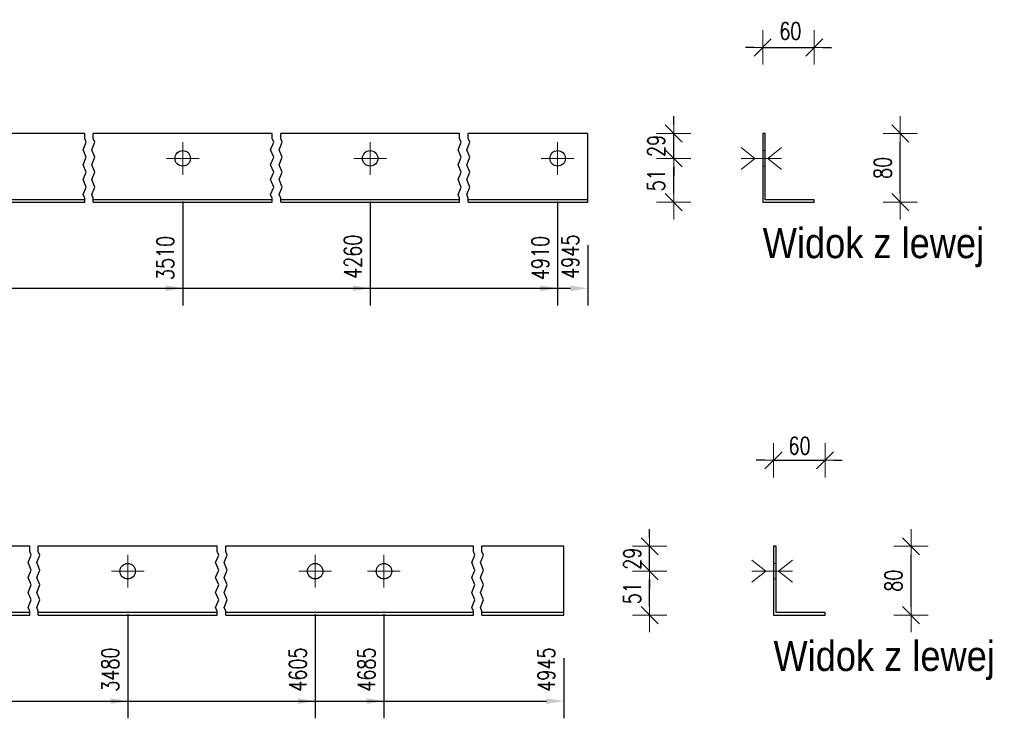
# Model space of a CAD drawing. Header units: millimetres. Extents: x -134 to 978, y 9358 to 10027.
# Tile 25 of 44: x 303 to 418, y 9798 to 9880. Entities that reach past the tile are written whole.
import ezdxf

# ---------------------------------------------------------------- set-up
doc = ezdxf.new("R2010")
doc.units = ezdxf.units.MM
doc.header["$LTSCALE"] = 10
doc.linetypes.add('HIDDEN', pattern=[0.375, 0.25, -0.125])
doc.linetypes.add('MITTE', pattern=[2, 1.25, -0.25, 0.25, -0.25])
doc.layers.get('Defpoints').update_dxf_attribs({"color": 1})
for name, color, linetype, lineweight in [('PS_Bolt', 4, 'Continuous', 13), ('PS_DIM', 4, 'Continuous', 13), ('PS_Hidden', 2, 'HIDDEN', 9), ('PS_Mid', 5, 'MITTE', 15), ('PS_Shape', 161, 'Continuous', 30), ('PS_SOLID', 7, 'Continuous', 30), ('PS_TEXT', 3, 'Continuous', 18)]:
    doc.layers.add(name, color=color, linetype=linetype, lineweight=lineweight)
doc.styles.add('gil', font='txt', dxfattribs={"width": 0.9})
doc.styles.add('simplex', font='simplex.shx', dxfattribs={"width": 0.75})
doc.dimstyles.new('1_10_GŁ_DS1-LS10', dxfattribs={"dimtxt": 2, "dimasz": 2, "dimexe": 2, "dimexo": 5, "dimgap": 1, "dimtad": 1, "dimjust": 4, "dimdec": 0, "dimlfac": 10, "dimtxsty": 'simplex', "dimblk1": 'NONE', "dimsah": 1, "dimcen": 2, "dimclrd": 256, "dimclre": 256, "dimclrt": 3, "dimadec": 1, "dimazin": 0, "dimtfac": 1, "dimtdec": 0, "dimtmove": 2, "dimatfit": 3, "dimfxl": 1, "dimarcsym": 0})
doc.dimstyles.new('1_10_PRZ_DS1-LS10', dxfattribs={"dimtxt": 2, "dimasz": 1, "dimexe": 2, "dimexo": 5, "dimgap": 1, "dimtad": 1, "dimdec": 0, "dimlfac": 10, "dimtxsty": 'simplex', "dimblk": 'dimznak', "dimcen": 2, "dimse1": 1, "dimse2": 1, "dimclrt": 3, "dimadec": 1, "dimazin": 0, "dimtfac": 1, "dimtdec": 0, "dimtix": 1, "dimtmove": 2, "dimatfit": 3, "dimldrblk": 'dim-grot', "dimfxl": 1, "dimarcsym": 0})

# ---------------------------------------------------------------- blocks, each defined once
blk = doc.blocks.new('*D178')
at = {"layer": 'Defpoints', "color": 0, "transparency": 16777216}
for p in [(322.4, 9863.54), (206.3, 9858.44), (322.4, 9848.44)]:
    blk.add_point(p, dxfattribs=at)
at = {"layer": 'PS_DIM', "lineweight": -2, "transparency": 16777216}
for p, q in [((322.4, 9858.54), (322.4, 9846.44)), ((206.3, 9853.44), (206.3, 9846.44)), ((206.3, 9848.44), (320.4, 9848.44))]:
    blk.add_line(p, q, dxfattribs=at)
at = {"layer": 'PS_DIM', "transparency": 16777216}
blk.add_solid([(320.4, 9848.77), (320.4, 9848.11), (322.4, 9848.44)], dxfattribs=at)
at = {"layer": 'PS_DIM', "color": 3, "transparency": 16777216, "insert": (320.38, 9851.96), "char_height": 2, "attachment_point": 5, "rotation": 90, "style": 'simplex'}
blk.add_mtext('3510', dxfattribs=at)
blk = doc.blocks.new('_None')
blk = doc.blocks.new('*D179')
at = {"layer": 'Defpoints', "color": 0, "transparency": 16777216}
for p in [(344.2, 9863.54), (206.3, 9858.44), (344.2, 9848.44)]:
    blk.add_point(p, dxfattribs=at)
at = {"layer": 'PS_DIM', "lineweight": -2, "transparency": 16777216}
for p, q in [((344.2, 9858.54), (344.2, 9846.44)), ((206.3, 9853.44), (206.3, 9846.44)), ((206.3, 9848.44), (342.2, 9848.44))]:
    blk.add_line(p, q, dxfattribs=at)
at = {"layer": 'PS_DIM', "transparency": 16777216}
blk.add_solid([(342.2, 9848.77), (342.2, 9848.11), (344.2, 9848.44)], dxfattribs=at)
at = {"layer": 'PS_DIM', "color": 3, "transparency": 16777216, "insert": (342.18, 9852.1), "char_height": 2, "attachment_point": 5, "rotation": 90, "style": 'simplex'}
blk.add_mtext('4260', dxfattribs=at)
blk = doc.blocks.new('*D180')
at = {"layer": 'Defpoints', "color": 0, "transparency": 16777216}
for p in [(366, 9863.54), (206.3, 9858.44), (366, 9848.44)]:
    blk.add_point(p, dxfattribs=at)
at = {"layer": 'PS_DIM', "lineweight": -2, "transparency": 16777216}
for p, q in [((366, 9858.54), (366, 9846.44)), ((206.3, 9853.44), (206.3, 9846.44)), ((206.3, 9848.44), (364, 9848.44))]:
    blk.add_line(p, q, dxfattribs=at)
at = {"layer": 'PS_DIM', "transparency": 16777216}
blk.add_solid([(364, 9848.77), (364, 9848.11), (366, 9848.44)], dxfattribs=at)
at = {"layer": 'PS_DIM', "color": 3, "transparency": 16777216, "insert": (363.98, 9851.96), "char_height": 2, "attachment_point": 5, "rotation": 90, "style": 'simplex'}
blk.add_mtext('4910', dxfattribs=at)
blk = doc.blocks.new('*D181')
at = {"layer": 'Defpoints', "color": 0, "transparency": 16777216}
for p in [(206.3, 9858.44), (369.5, 9858.44), (369.5, 9848.44)]:
    blk.add_point(p, dxfattribs=at)
at = {"layer": 'PS_DIM', "lineweight": -2, "transparency": 16777216}
for p, q in [((206.3, 9853.44), (206.3, 9846.44)), ((369.5, 9853.44), (369.5, 9846.44)), ((206.3, 9848.44), (367.5, 9848.44))]:
    blk.add_line(p, q, dxfattribs=at)
at = {"layer": 'PS_DIM', "transparency": 16777216}
blk.add_solid([(367.5, 9848.77), (367.5, 9848.11), (369.5, 9848.44)], dxfattribs=at)
at = {"layer": 'PS_DIM', "color": 3, "transparency": 16777216, "insert": (367.48, 9852.1), "char_height": 2, "attachment_point": 5, "rotation": 90, "style": 'simplex'}
blk.add_mtext('4945', dxfattribs=at)
blk = doc.blocks.new('dimznak')
at = {"color": 0}
for points in [[(0, 2), (0, -2)], [(-2, 0), (2, 0)]]:
    blk.add_lwpolyline(points, dxfattribs=at)
at = {"color": 2}
blk.add_lwpolyline([(1, 1), (-1, -1)], dxfattribs=at)
blk = doc.blocks.new('*D182')
at = {"layer": 'Defpoints', "color": 0, "transparency": 16777216}
for p in [(366, 9863.54), (379.5, 9863.54), (366, 9858.44)]:
    blk.add_point(p, dxfattribs=at)
at = {"layer": 'PS_DIM', "color": 0, "lineweight": -2, "transparency": 16777216}
blk.add_line((379.5, 9859.44), (379.5, 9862.54), dxfattribs=at)
for p, rotation in [((379.5, 9863.54), 90), ((379.5, 9858.44), 270)]:
    blk.add_blockref('dimznak', p, dxfattribs=dict(at, rotation=rotation))
at = {"layer": 'PS_DIM', "color": 3, "transparency": 16777216, "insert": (377.46, 9860.99), "char_height": 2, "attachment_point": 5, "rotation": 90, "style": 'simplex'}
blk.add_mtext('51', dxfattribs=at)
blk = doc.blocks.new('dim-grot')
blk.add_hatch(color=256).paths.add_polyline_path([(0, 0), (-2, 0.5), (-2, -0.5)])
blk.add_lwpolyline([(0, 0), (-2, 0.5), (-2, -0.5), (0, 0)])
blk = doc.blocks.new('*D183')
at = {"layer": 'Defpoints', "color": 0, "transparency": 16777216}
for p in [(366, 9866.44), (379.5, 9866.44), (366, 9863.54)]:
    blk.add_point(p, dxfattribs=at)
at = {"layer": 'PS_DIM', "color": 0, "lineweight": -2, "transparency": 16777216}
for p, q in [((379.5, 9867.44), (379.5, 9868.44)), ((379.5, 9863.54), (379.5, 9866.44)), ((379.5, 9862.54), (379.5, 9861.54))]:
    blk.add_line(p, q, dxfattribs=at)
for p, rotation in [((379.5, 9866.44), 270), ((379.5, 9863.54), 90)]:
    blk.add_blockref('dimznak', p, dxfattribs=dict(at, rotation=rotation))
at = {"layer": 'PS_DIM', "color": 3, "transparency": 16777216, "insert": (377.46, 9864.99), "char_height": 2, "attachment_point": 5, "rotation": 90, "style": 'simplex'}
blk.add_mtext('29', dxfattribs=at)
blk = doc.blocks.new('*D184')
at = {"layer": 'Defpoints', "color": 0, "transparency": 16777216}
for p in [(395.85, 9876.44), (389.85, 9858.44), (395.85, 9858.74)]:
    blk.add_point(p, dxfattribs=at)
at = {"layer": 'PS_DIM', "color": 0, "lineweight": -2, "transparency": 16777216}
for p, q in [((388.85, 9876.44), (387.85, 9876.44)), ((389.85, 9876.44), (395.85, 9876.44)), ((396.85, 9876.44), (397.85, 9876.44))]:
    blk.add_line(p, q, dxfattribs=at)
blk.add_blockref('dimznak', (389.85, 9876.44), dxfattribs=at)
at = {"layer": 'PS_DIM', "color": 0, "lineweight": -2, "transparency": 16777216, "rotation": 180}
blk.add_blockref('dimznak', (395.85, 9876.44), dxfattribs=at)
at = {"layer": 'PS_DIM', "color": 3, "transparency": 16777216, "insert": (393.06, 9878.35), "char_height": 2, "attachment_point": 5, "style": 'simplex'}
blk.add_mtext('60', dxfattribs=at)
blk = doc.blocks.new('*D185')
at = {"layer": 'Defpoints', "color": 0, "transparency": 16777216}
for p in [(395.85, 9866.44), (405.85, 9866.44), (395.85, 9858.44)]:
    blk.add_point(p, dxfattribs=at)
at = {"layer": 'PS_DIM', "color": 0, "lineweight": -2, "transparency": 16777216}
blk.add_line((405.85, 9859.44), (405.85, 9865.44), dxfattribs=at)
for p, rotation in [((405.85, 9866.44), 90), ((405.85, 9858.44), 270)]:
    blk.add_blockref('dimznak', p, dxfattribs=dict(at, rotation=rotation))
at = {"layer": 'PS_DIM', "color": 3, "transparency": 16777216, "insert": (403.81, 9862.44), "char_height": 2, "attachment_point": 5, "rotation": 90, "style": 'simplex'}
blk.add_mtext('80', dxfattribs=at)
blk = doc.blocks.new('*D192')
at = {"layer": 'Defpoints', "color": 0, "transparency": 16777216}
for p in [(316, 9815.54), (206.3, 9810.44), (316, 9800.44)]:
    blk.add_point(p, dxfattribs=at)
at = {"layer": 'PS_DIM', "lineweight": -2, "transparency": 16777216}
for p, q in [((316, 9810.54), (316, 9798.44)), ((206.3, 9805.44), (206.3, 9798.44)), ((206.3, 9800.44), (314, 9800.44))]:
    blk.add_line(p, q, dxfattribs=at)
at = {"layer": 'PS_DIM', "transparency": 16777216}
blk.add_solid([(314, 9800.77), (314, 9800.11), (316, 9800.44)], dxfattribs=at)
at = {"layer": 'PS_DIM', "color": 3, "transparency": 16777216, "insert": (313.98, 9804.1), "char_height": 2, "attachment_point": 5, "rotation": 90, "style": 'simplex'}
blk.add_mtext('3480', dxfattribs=at)
blk = doc.blocks.new('*D193')
at = {"layer": 'Defpoints', "color": 0, "transparency": 16777216}
for p in [(337.8, 9815.54), (206.3, 9810.44), (337.8, 9800.44)]:
    blk.add_point(p, dxfattribs=at)
at = {"layer": 'PS_DIM', "lineweight": -2, "transparency": 16777216}
for p, q in [((337.8, 9810.54), (337.8, 9798.44)), ((206.3, 9805.44), (206.3, 9798.44)), ((206.3, 9800.44), (335.8, 9800.44))]:
    blk.add_line(p, q, dxfattribs=at)
at = {"layer": 'PS_DIM', "transparency": 16777216}
blk.add_solid([(335.8, 9800.77), (335.8, 9800.11), (337.8, 9800.44)], dxfattribs=at)
at = {"layer": 'PS_DIM', "color": 3, "transparency": 16777216, "insert": (335.78, 9804.1), "char_height": 2, "attachment_point": 5, "rotation": 90, "style": 'simplex'}
blk.add_mtext('4605', dxfattribs=at)
blk = doc.blocks.new('*D194')
at = {"layer": 'Defpoints', "color": 0, "transparency": 16777216}
for p in [(345.8, 9815.54), (206.3, 9810.44), (345.8, 9800.44)]:
    blk.add_point(p, dxfattribs=at)
at = {"layer": 'PS_DIM', "lineweight": -2, "transparency": 16777216}
for p, q in [((345.8, 9810.54), (345.8, 9798.44)), ((206.3, 9805.44), (206.3, 9798.44)), ((206.3, 9800.44), (343.8, 9800.44))]:
    blk.add_line(p, q, dxfattribs=at)
at = {"layer": 'PS_DIM', "transparency": 16777216}
blk.add_solid([(343.8, 9800.77), (343.8, 9800.11), (345.8, 9800.44)], dxfattribs=at)
at = {"layer": 'PS_DIM', "color": 3, "transparency": 16777216, "insert": (343.78, 9804.1), "char_height": 2, "attachment_point": 5, "rotation": 90, "style": 'simplex'}
blk.add_mtext('4685', dxfattribs=at)
blk = doc.blocks.new('*D195')
at = {"layer": 'Defpoints', "color": 0, "transparency": 16777216}
for p in [(206.3, 9810.44), (366.7, 9810.44), (366.7, 9800.44)]:
    blk.add_point(p, dxfattribs=at)
at = {"layer": 'PS_DIM', "lineweight": -2, "transparency": 16777216}
for p, q in [((206.3, 9805.44), (206.3, 9798.44)), ((366.7, 9805.44), (366.7, 9798.44)), ((206.3, 9800.44), (364.7, 9800.44))]:
    blk.add_line(p, q, dxfattribs=at)
at = {"layer": 'PS_DIM', "transparency": 16777216}
blk.add_solid([(364.7, 9800.77), (364.7, 9800.11), (366.7, 9800.44)], dxfattribs=at)
at = {"layer": 'PS_DIM', "color": 3, "transparency": 16777216, "insert": (364.68, 9804.1), "char_height": 2, "attachment_point": 5, "rotation": 90, "style": 'simplex'}
blk.add_mtext('4945', dxfattribs=at)
blk = doc.blocks.new('*D196')
at = {"layer": 'Defpoints', "color": 0, "transparency": 16777216}
for p in [(345.8, 9815.54), (376.7, 9815.54), (345.8, 9810.44)]:
    blk.add_point(p, dxfattribs=at)
at = {"layer": 'PS_DIM', "color": 0, "lineweight": -2, "transparency": 16777216}
blk.add_line((376.7, 9811.44), (376.7, 9814.54), dxfattribs=at)
for p, rotation in [((376.7, 9815.54), 90), ((376.7, 9810.44), 270)]:
    blk.add_blockref('dimznak', p, dxfattribs=dict(at, rotation=rotation))
at = {"layer": 'PS_DIM', "color": 3, "transparency": 16777216, "insert": (374.66, 9812.99), "char_height": 2, "attachment_point": 5, "rotation": 90, "style": 'simplex'}
blk.add_mtext('51', dxfattribs=at)
blk = doc.blocks.new('*D197')
at = {"layer": 'Defpoints', "color": 0, "transparency": 16777216}
for p in [(345.8, 9818.44), (376.7, 9818.44), (345.8, 9815.54)]:
    blk.add_point(p, dxfattribs=at)
at = {"layer": 'PS_DIM', "color": 0, "lineweight": -2, "transparency": 16777216}
for p, q in [((376.7, 9819.44), (376.7, 9820.44)), ((376.7, 9815.54), (376.7, 9818.44)), ((376.7, 9814.54), (376.7, 9813.54))]:
    blk.add_line(p, q, dxfattribs=at)
for p, rotation in [((376.7, 9818.44), 270), ((376.7, 9815.54), 90)]:
    blk.add_blockref('dimznak', p, dxfattribs=dict(at, rotation=rotation))
at = {"layer": 'PS_DIM', "color": 3, "transparency": 16777216, "insert": (374.66, 9816.99), "char_height": 2, "attachment_point": 5, "rotation": 90, "style": 'simplex'}
blk.add_mtext('29', dxfattribs=at)
blk = doc.blocks.new('*D198')
at = {"layer": 'Defpoints', "color": 0, "transparency": 16777216}
for p in [(397.1, 9828.44), (391.1, 9810.44), (397.1, 9810.44)]:
    blk.add_point(p, dxfattribs=at)
at = {"layer": 'PS_DIM', "color": 0, "lineweight": -2, "transparency": 16777216}
for p, q in [((390.1, 9828.44), (389.1, 9828.44)), ((391.1, 9828.44), (397.1, 9828.44)), ((398.1, 9828.44), (399.1, 9828.44))]:
    blk.add_line(p, q, dxfattribs=at)
blk.add_blockref('dimznak', (391.1, 9828.44), dxfattribs=at)
at = {"layer": 'PS_DIM', "color": 0, "lineweight": -2, "transparency": 16777216, "rotation": 180}
blk.add_blockref('dimznak', (397.1, 9828.44), dxfattribs=at)
at = {"layer": 'PS_DIM', "color": 3, "transparency": 16777216, "insert": (394.13, 9830.13), "char_height": 2, "attachment_point": 5, "style": 'simplex'}
blk.add_mtext('60', dxfattribs=at)
blk = doc.blocks.new('*D199')
at = {"layer": 'Defpoints', "color": 0, "transparency": 16777216}
for p in [(397.1, 9818.44), (407.1, 9818.44), (397.1, 9810.44)]:
    blk.add_point(p, dxfattribs=at)
at = {"layer": 'PS_DIM', "color": 0, "lineweight": -2, "transparency": 16777216}
blk.add_line((407.1, 9811.44), (407.1, 9817.44), dxfattribs=at)
for p, rotation in [((407.1, 9818.44), 90), ((407.1, 9810.44), 270)]:
    blk.add_blockref('dimznak', p, dxfattribs=dict(at, rotation=rotation))
at = {"layer": 'PS_DIM', "color": 3, "transparency": 16777216, "insert": (405.06, 9814.44), "char_height": 2, "attachment_point": 5, "rotation": 90, "style": 'simplex'}
blk.add_mtext('80', dxfattribs=at)
blk = doc.blocks.new('*X705')
at = {"color": 1}
for p, q in [((311, 9865.85), (311, 9866.44)), ((312, 9865.85), (312, 9866.44)), ((332.8, 9865.85), (332.8, 9866.44)), ((333.8, 9865.85), (333.8, 9866.44)), ((354.6, 9865.85), (354.6, 9866.44)), ((355.6, 9865.85), (355.6, 9866.44)), ((310.82, 9864.54), (311.18, 9865.41)), ((311.18, 9865.41), (311, 9865.85)), ((311.82, 9864.54), (312.18, 9865.41)), ((312.18, 9865.41), (312, 9865.85)), ((332.62, 9864.54), (332.98, 9865.41)), ((332.98, 9865.41), (332.8, 9865.85)), ((333.62, 9864.54), (333.98, 9865.41)), ((333.98, 9865.41), (333.8, 9865.85)), ((354.42, 9864.54), (354.78, 9865.41)), ((354.78, 9865.41), (354.6, 9865.85)), ((355.42, 9864.54), (355.78, 9865.41)), ((355.78, 9865.41), (355.6, 9865.85)), ((311.18, 9863.68), (310.82, 9864.54)), ((312.18, 9863.68), (311.82, 9864.54)), ((332.98, 9863.68), (332.62, 9864.54)), ((333.98, 9863.68), (333.62, 9864.54)), ((354.78, 9863.68), (354.42, 9864.54)), ((355.78, 9863.68), (355.42, 9864.54)), ((310.82, 9862.81), (311.18, 9863.68)), ((311.18, 9861.94), (310.82, 9862.81)), ((311.82, 9862.81), (312.18, 9863.68)), ((312.18, 9861.94), (311.82, 9862.81)), ((332.62, 9862.81), (332.98, 9863.68)), ((332.98, 9861.94), (332.62, 9862.81)), ((333.62, 9862.81), (333.98, 9863.68)), ((333.98, 9861.94), (333.62, 9862.81)), ((354.42, 9862.81), (354.78, 9863.68)), ((354.78, 9861.94), (354.42, 9862.81)), ((355.42, 9862.81), (355.78, 9863.68)), ((355.78, 9861.94), (355.42, 9862.81)), ((310.82, 9861.08), (311.18, 9861.94)), ((311.82, 9861.08), (312.18, 9861.94)), ((332.62, 9861.08), (332.98, 9861.94)), ((333.62, 9861.08), (333.98, 9861.94)), ((354.42, 9861.08), (354.78, 9861.94)), ((355.42, 9861.08), (355.78, 9861.94)), ((311.18, 9860.21), (310.82, 9861.08)), ((312.18, 9860.21), (311.82, 9861.08)), ((332.98, 9860.21), (332.62, 9861.08)), ((333.98, 9860.21), (333.62, 9861.08)), ((354.78, 9860.21), (354.42, 9861.08)), ((355.78, 9860.21), (355.42, 9861.08)), ((310.82, 9859.34), (311.18, 9860.21)), ((311, 9858.91), (310.82, 9859.34)), ((311.82, 9859.34), (312.18, 9860.21)), ((312, 9858.91), (311.82, 9859.34)), ((332.62, 9859.34), (332.98, 9860.21)), ((332.8, 9858.91), (332.62, 9859.34)), ((333.62, 9859.34), (333.98, 9860.21)), ((333.8, 9858.91), (333.62, 9859.34)), ((354.42, 9859.34), (354.78, 9860.21)), ((354.6, 9858.91), (354.42, 9859.34)), ((355.42, 9859.34), (355.78, 9860.21)), ((355.6, 9858.91), (355.42, 9859.34)), ((311, 9858.44), (311, 9858.91)), ((312, 9858.44), (312, 9858.91)), ((332.8, 9858.44), (332.8, 9858.91)), ((333.8, 9858.44), (333.8, 9858.91)), ((354.6, 9858.44), (354.6, 9858.91)), ((355.6, 9858.44), (355.6, 9858.91))]:
    blk.add_line(p, q, dxfattribs=at)
at = {"layer": 'PS_Mid', "color": 5, "linetype": 'MITTE'}
for p, q in [((322.4, 9865.44), (322.4, 9861.64)), ((344.2, 9865.44), (344.2, 9861.64)), ((366, 9865.44), (366, 9861.64)), ((324.3, 9863.54), (320.5, 9863.54)), ((346.1, 9863.54), (342.3, 9863.54)), ((367.9, 9863.54), (364.1, 9863.54))]:
    blk.add_line(p, q, dxfattribs=at)
at = {"layer": 'PS_SOLID', "color": 7, "linetype": 'Continuous'}
for p, q in [((311, 9866.44), (300.6, 9866.44)), ((322.4, 9866.44), (312, 9866.44)), ((332.8, 9866.44), (322.4, 9866.44)), ((344.2, 9866.44), (333.8, 9866.44)), ((354.6, 9866.44), (344.2, 9866.44)), ((366, 9866.44), (355.6, 9866.44)), ((369.5, 9866.44), (366, 9866.44)), ((369.5, 9858.74), (369.5, 9866.44)), ((311, 9858.74), (290.2, 9858.74)), ((290.2, 9858.44), (311, 9858.44)), ((332.8, 9858.74), (312, 9858.74)), ((312, 9858.44), (332.8, 9858.44)), ((354.6, 9858.74), (333.8, 9858.74)), ((333.8, 9858.44), (354.6, 9858.44)), ((369.5, 9858.74), (355.6, 9858.74)), ((355.6, 9858.44), (369.5, 9858.44)), ((369.5, 9858.44), (369.5, 9858.74))]:
    blk.add_line(p, q, dxfattribs=at)
at = {"layer": 'PS_SOLID', "color": 7}
for centre in [(322.4, 9863.54), (344.2, 9863.54), (366, 9863.54)]:
    blk.add_circle(centre, 0.9, dxfattribs=at)
blk = doc.blocks.new('*X707')
at = {"color": 3, "linetype": 'Continuous'}
for p, q in [((387.35, 9864.82), (388.95, 9863.54)), ((392.05, 9864.82), (390.45, 9863.54)), ((388.95, 9863.54), (387.35, 9862.26)), ((392.05, 9863.54), (387.35, 9863.54)), ((390.45, 9863.54), (392.05, 9862.26))]:
    blk.add_line(p, q, dxfattribs=at)
blk = doc.blocks.new('*X708')
at = {"layer": 'PS_Hidden', "color": 2, "linetype": 'HIDDEN'}
for p, q in [((390.15, 9864.44), (389.85, 9864.44)), ((389.85, 9862.64), (390.15, 9862.64))]:
    blk.add_line(p, q, dxfattribs=at)
at = {"layer": 'PS_SOLID', "color": 7, "linetype": 'Continuous'}
for p, q in [((390.15, 9866.44), (389.85, 9866.44)), ((389.85, 9866.44), (389.85, 9858.44)), ((390.15, 9863.54), (390.15, 9866.44)), ((390.15, 9858.74), (390.15, 9863.54)), ((389.85, 9858.44), (395.85, 9858.44)), ((395.85, 9858.74), (390.15, 9858.74)), ((395.85, 9858.44), (395.85, 9858.74))]:
    blk.add_line(p, q, dxfattribs=at)
blk = doc.blocks.new('*X709')
at = {"color": 3, "style": 'gil', "width": 0.9}
blk.add_text('Widok z lewej', height=3.5, dxfattribs=at).set_placement((389.85, 9851.94))
blk = doc.blocks.new('*X712')
at = {"color": 3, "linetype": 'Continuous'}
blk.add_line((316, 9815.54), (316, 9815.54), dxfattribs=at)
blk.add_line((316, 9815.54), (316, 9815.54), dxfattribs=at)
blk.add_line((316, 9815.54), (316, 9815.54), dxfattribs=at)
blk.add_line((316, 9815.54), (316, 9815.54), dxfattribs=at)
blk.add_line((316, 9815.54), (316, 9815.54), dxfattribs=at)
blk = doc.blocks.new('*X713')
at = {"color": 1}
for p, q in [((304.6, 9817.85), (304.6, 9818.44)), ((305.6, 9817.85), (305.6, 9818.44)), ((326.4, 9817.85), (326.4, 9818.44)), ((327.4, 9817.85), (327.4, 9818.44)), ((356.2, 9817.85), (356.2, 9818.44)), ((357.2, 9817.85), (357.2, 9818.44)), ((304.42, 9816.54), (304.78, 9817.41)), ((304.78, 9817.41), (304.6, 9817.85)), ((305.42, 9816.54), (305.78, 9817.41)), ((305.78, 9817.41), (305.6, 9817.85)), ((326.22, 9816.54), (326.58, 9817.41)), ((326.58, 9817.41), (326.4, 9817.85)), ((327.22, 9816.54), (327.58, 9817.41)), ((327.58, 9817.41), (327.4, 9817.85)), ((356.02, 9816.54), (356.38, 9817.41)), ((356.38, 9817.41), (356.2, 9817.85)), ((357.02, 9816.54), (357.38, 9817.41)), ((357.38, 9817.41), (357.2, 9817.85)), ((304.78, 9815.68), (304.42, 9816.54)), ((304.42, 9814.81), (304.78, 9815.68)), ((305.78, 9815.68), (305.42, 9816.54)), ((305.42, 9814.81), (305.78, 9815.68)), ((326.58, 9815.68), (326.22, 9816.54)), ((326.22, 9814.81), (326.58, 9815.68)), ((327.58, 9815.68), (327.22, 9816.54)), ((327.22, 9814.81), (327.58, 9815.68)), ((356.38, 9815.68), (356.02, 9816.54)), ((356.02, 9814.81), (356.38, 9815.68)), ((357.38, 9815.68), (357.02, 9816.54)), ((357.02, 9814.81), (357.38, 9815.68)), ((304.78, 9813.94), (304.42, 9814.81)), ((305.78, 9813.94), (305.42, 9814.81)), ((326.58, 9813.94), (326.22, 9814.81)), ((327.58, 9813.94), (327.22, 9814.81)), ((356.38, 9813.94), (356.02, 9814.81)), ((357.38, 9813.94), (357.02, 9814.81)), ((304.42, 9813.08), (304.78, 9813.94)), ((305.42, 9813.08), (305.78, 9813.94)), ((326.22, 9813.08), (326.58, 9813.94)), ((327.22, 9813.08), (327.58, 9813.94)), ((356.02, 9813.08), (356.38, 9813.94)), ((357.02, 9813.08), (357.38, 9813.94)), ((304.78, 9812.21), (304.42, 9813.08)), ((304.42, 9811.34), (304.78, 9812.21)), ((305.78, 9812.21), (305.42, 9813.08)), ((305.42, 9811.34), (305.78, 9812.21)), ((326.58, 9812.21), (326.22, 9813.08)), ((326.22, 9811.34), (326.58, 9812.21)), ((327.58, 9812.21), (327.22, 9813.08)), ((327.22, 9811.34), (327.58, 9812.21)), ((356.38, 9812.21), (356.02, 9813.08)), ((356.02, 9811.34), (356.38, 9812.21)), ((357.38, 9812.21), (357.02, 9813.08)), ((357.02, 9811.34), (357.38, 9812.21)), ((304.6, 9810.91), (304.42, 9811.34)), ((305.6, 9810.91), (305.42, 9811.34)), ((326.4, 9810.91), (326.22, 9811.34)), ((327.4, 9810.91), (327.22, 9811.34)), ((356.2, 9810.91), (356.02, 9811.34)), ((357.2, 9810.91), (357.02, 9811.34)), ((304.6, 9810.44), (304.6, 9810.91)), ((305.6, 9810.44), (305.6, 9810.91)), ((326.4, 9810.44), (326.4, 9810.91)), ((327.4, 9810.44), (327.4, 9810.91)), ((356.2, 9810.44), (356.2, 9810.91)), ((357.2, 9810.44), (357.2, 9810.91))]:
    blk.add_line(p, q, dxfattribs=at)
at = {"layer": 'PS_Mid', "color": 5, "linetype": 'MITTE'}
for p, q in [((316, 9817.44), (316, 9813.64)), ((337.8, 9817.44), (337.8, 9813.64)), ((345.8, 9817.44), (345.8, 9813.64)), ((317.9, 9815.54), (314.1, 9815.54)), ((339.7, 9815.54), (335.9, 9815.54)), ((347.7, 9815.54), (343.9, 9815.54))]:
    blk.add_line(p, q, dxfattribs=at)
at = {"layer": 'PS_SOLID', "color": 7, "linetype": 'Continuous'}
for p, q in [((304.6, 9818.44), (294.2, 9818.44)), ((316, 9818.44), (305.6, 9818.44)), ((326.4, 9818.44), (316, 9818.44)), ((337.8, 9818.44), (327.4, 9818.44)), ((345.8, 9818.44), (337.8, 9818.44)), ((356.2, 9818.44), (345.8, 9818.44)), ((366.7, 9818.44), (357.2, 9818.44)), ((366.7, 9810.74), (366.7, 9818.44)), ((304.6, 9810.74), (283.8, 9810.74)), ((283.8, 9810.44), (304.6, 9810.44)), ((326.4, 9810.74), (305.6, 9810.74)), ((305.6, 9810.44), (326.4, 9810.44)), ((356.2, 9810.74), (327.4, 9810.74)), ((327.4, 9810.44), (356.2, 9810.44)), ((366.7, 9810.74), (357.2, 9810.74)), ((357.2, 9810.44), (366.7, 9810.44)), ((366.7, 9810.44), (366.7, 9810.74))]:
    blk.add_line(p, q, dxfattribs=at)
at = {"layer": 'PS_SOLID', "color": 7}
for centre in [(316, 9815.54), (337.8, 9815.54), (345.8, 9815.54)]:
    blk.add_circle(centre, 0.9, dxfattribs=at)
blk = doc.blocks.new('*X715')
at = {"color": 3, "linetype": 'Continuous'}
for p, q in [((388.6, 9816.82), (390.2, 9815.54)), ((393.3, 9816.82), (391.7, 9815.54)), ((390.2, 9815.54), (388.6, 9814.26)), ((393.3, 9815.54), (388.6, 9815.54)), ((391.7, 9815.54), (393.3, 9814.26))]:
    blk.add_line(p, q, dxfattribs=at)
blk = doc.blocks.new('*X716')
at = {"color": 3, "linetype": 'Continuous'}
for p, q in [((388.6, 9816.82), (390.2, 9815.54)), ((393.3, 9816.82), (391.7, 9815.54)), ((390.2, 9815.54), (388.6, 9814.26)), ((393.3, 9815.54), (388.6, 9815.54)), ((391.7, 9815.54), (393.3, 9814.26))]:
    blk.add_line(p, q, dxfattribs=at)
blk = doc.blocks.new('*X717')
at = {"color": 3, "linetype": 'Continuous'}
for p, q in [((388.6, 9816.82), (390.2, 9815.54)), ((393.3, 9816.82), (391.7, 9815.54)), ((390.2, 9815.54), (388.6, 9814.26)), ((393.3, 9815.54), (388.6, 9815.54)), ((391.7, 9815.54), (393.3, 9814.26))]:
    blk.add_line(p, q, dxfattribs=at)
blk = doc.blocks.new('*X718')
at = {"layer": 'PS_Hidden', "color": 2, "linetype": 'HIDDEN'}
for p, q in [((391.4, 9816.44), (391.1, 9816.44)), ((391.1, 9814.64), (391.4, 9814.64))]:
    blk.add_line(p, q, dxfattribs=at)
at = {"layer": 'PS_SOLID', "color": 7, "linetype": 'Continuous'}
for p, q in [((391.4, 9818.44), (391.1, 9818.44)), ((391.1, 9818.44), (391.1, 9810.44)), ((391.4, 9815.54), (391.4, 9818.44)), ((391.4, 9810.74), (391.4, 9815.54)), ((391.1, 9810.44), (397.1, 9810.44)), ((397.1, 9810.74), (391.4, 9810.74)), ((397.1, 9810.44), (397.1, 9810.74))]:
    blk.add_line(p, q, dxfattribs=at)
blk = doc.blocks.new('*X719')
at = {"color": 3, "style": 'gil', "width": 0.9}
blk.add_text('Widok z lewej', height=3.5, dxfattribs=at).set_placement((391.1, 9803.94))

msp = doc.modelspace()

# ---------------------------------------------------------------- block references
at = {"layer": 'PS_Bolt', "color": 3}
for name in ['*X707', '*X715', '*X716', '*X717', '*X712']:
    msp.add_blockref(name, (0, 0), dxfattribs=at)
at = {"layer": 'PS_Shape', "color": 1}
for name in ['*X705', '*X708', '*X713', '*X718']:
    msp.add_blockref(name, (0, 0), dxfattribs=at)
at = {"layer": 'PS_TEXT'}
for name in ['*X709', '*X719']:
    msp.add_blockref(name, (0, 0), dxfattribs=at)

# ---------------------------------------------------------------- dimensions: what is measured, and where the dimension line sits
at = {"layer": 'PS_DIM'}
for base, p1, p2, picture, middle in [((395.85, 9876.44), (389.85, 9858.44), (395.85, 9858.74), '*D184', (393.06, 9878.35)), ((397.1, 9828.44), (391.1, 9810.44), (397.1, 9810.44), '*D198', (394.13, 9830.13))]:
    dim = msp.add_linear_dim(base=base, p1=p1, p2=p2, dimstyle='1_10_PRZ_DS1-LS10', dxfattribs=at)
    dim.commit()
    dim.dimension.update_dxf_attribs({"geometry": picture, "text_midpoint": middle, "dimtype": 128})
for base, p1, p2, picture, middle in [((379.5, 9866.44), (366, 9863.54), (366, 9866.44), '*D183', (377.46, 9864.99)), ((405.85, 9866.44), (395.85, 9858.44), (395.85, 9866.44), '*D185', (403.81, 9862.44)), ((379.5, 9863.54), (366, 9858.44), (366, 9863.54), '*D182', (377.46, 9860.99)), ((376.7, 9818.44), (345.8, 9815.54), (345.8, 9818.44), '*D197', (374.66, 9816.99)), ((407.1, 9818.44), (397.1, 9810.44), (397.1, 9818.44), '*D199', (405.06, 9814.44)), ((376.7, 9815.54), (345.8, 9810.44), (345.8, 9815.54), '*D196', (374.66, 9812.99))]:
    dim = msp.add_linear_dim(base=base, p1=p1, p2=p2, angle=90, dimstyle='1_10_PRZ_DS1-LS10', dxfattribs=at)
    dim.commit()
    dim.dimension.update_dxf_attribs({"geometry": picture, "text_midpoint": middle, "dimtype": 128})
for base, p1, p2, text, picture, middle in [((322.4, 9848.44), (206.3, 9858.44), (322.4, 9863.54), '3510', '*D178', (320.38, 9851.96)), ((344.2, 9848.44), (206.3, 9858.44), (344.2, 9863.54), '4260', '*D179', (342.18, 9852.1)), ((366, 9848.44), (206.3, 9858.44), (366, 9863.54), '4910', '*D180', (363.98, 9851.96)), ((369.5, 9848.44), (206.3, 9858.44), (369.5, 9858.44), '4945', '*D181', (367.48, 9852.1)), ((316, 9800.44), (206.3, 9810.44), (316, 9815.54), '3480', '*D192', (313.98, 9804.1)), ((337.8, 9800.44), (206.3, 9810.44), (337.8, 9815.54), '4605', '*D193', (335.78, 9804.1)), ((345.8, 9800.44), (206.3, 9810.44), (345.8, 9815.54), '4685', '*D194', (343.78, 9804.1)), ((366.7, 9800.44), (206.3, 9810.44), (366.7, 9810.44), '4945', '*D195', (364.68, 9804.1))]:
    dim = msp.add_linear_dim(base=base, p1=p1, p2=p2, text=text, dimstyle='1_10_GŁ_DS1-LS10', dxfattribs=at)
    dim.commit()
    dim.dimension.update_dxf_attribs({"geometry": picture, "text_midpoint": middle, "dimtype": 128, "text_rotation": 90})

doc.saveas('drawing.dxf')
